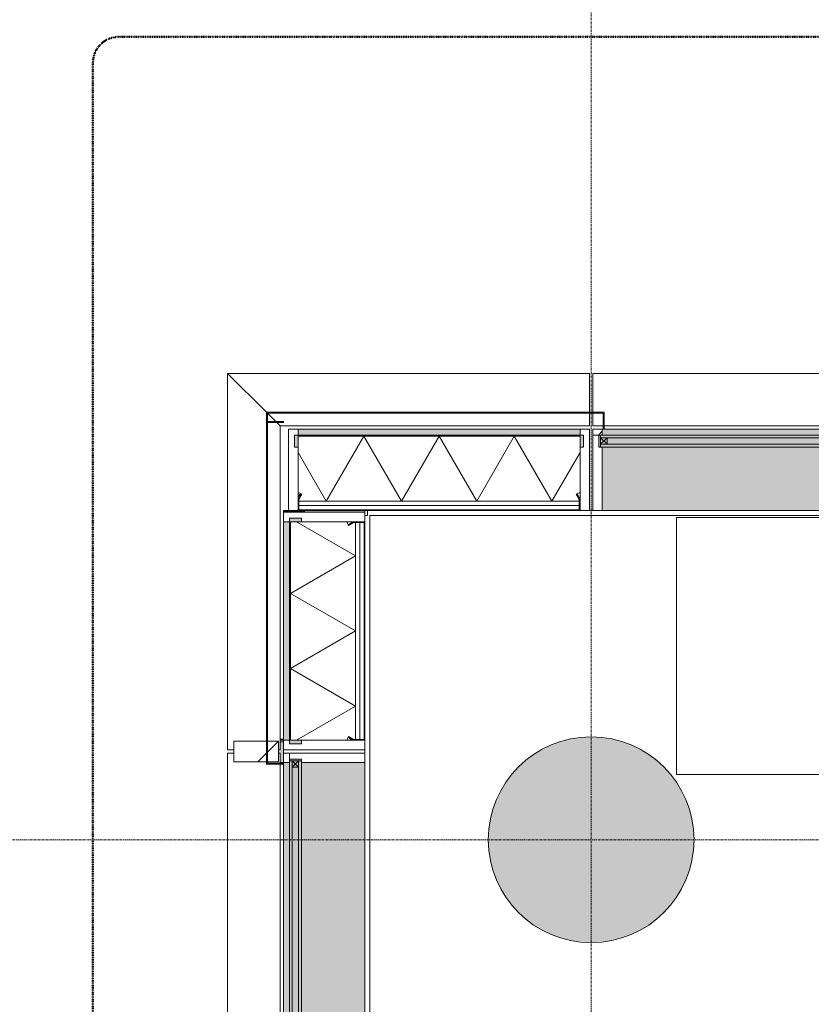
# Model space of a CAD drawing. Header units: millimetres. Extents: x -281 to 121694, y -16481 to 65128.
# Tile 249 of 256: x 8334 to 10642, y 55120 to 57991. Entities that reach past the tile are written whole.
import ezdxf

# ---------------------------------------------------------------- set-up
doc = ezdxf.new("R2010")
doc.units = ezdxf.units.MM
doc.linetypes.add('Grid Line', pattern=[12, 6, -2, 2, -2])
doc.linetypes.add('NLRS_Dash-0_6mm_Space-0_6mm_cpz', pattern=[1.2, 0.6, -0.6])
for name, color, linetype, lineweight in [('A--L$01A__Algemeen', 7, 'Continuous', 5), ('A--L$07A__Stramien', 1, 'Continuous', 5), ('A--L21__Buitenwanden', 3, 'Continuous', 5), ('A--L23__Vloeren', 3, 'Continuous', 5), ('A--L28__Hoofddraagconstructies', 3, 'Continuous', 5), ('A--L3__Afbouw', 2, 'Continuous', 5), ('A--L82__LosseGebruikersInvent', 1, 'Continuous', 5), ('A--LD21__DetailPenFijnHidden', 1, 'Continuous', 5), ('A--LD30__DetailPenMiddel', 3, 'NLRS_Dash-0_6mm_Space-0_6mm_cpz', 5)]:
    doc.layers.add(name, color=color, linetype=linetype, lineweight=lineweight)
pattern_1 = [(315, (-54957.5, 9103), (449.013, 449.013), []), (315, (-54957.5, 8944.25), (898.0256, 0), []), (315, (-54957.5, 9261.75), (898.0256, 0), [])]
pattern_2 = [(225, (10900, 56797), (449.013, -449.013), []), (225, (10741.25, 56797), (6e-14, -898.0256), []), (225, (11058.75, 56797), (6e-14, -898.0256), [])]

# ---------------------------------------------------------------- blocks, each defined once
blk = doc.blocks.new('TBR-B-BWK-C-BES-ARC-R25_rvt-1-L_80_ 13')
at = {"layer": 'A--L28__Hoofddraagconstructies'}
blk.add_hatch(color=21, dxfattribs=at).paths.add_polyline_path([(10000, 55300), (10058.5, 55305.8), (10114.8, 55322.8), (10166.7, 55350.6), (10212.1, 55387.9), (10249.4, 55433.3), (10277.2, 55485.2), (10294.2, 55541.5), (10300, 55600), (10294.2, 55658.5), (10277.2, 55714.8), (10249.4, 55766.7), (10212.1, 55812.1), (10166.7, 55849.4), (10114.8, 55877.2), (10058.5, 55894.2), (10000, 55900), (9941.5, 55894.2), (9885.2, 55877.2), (9833.3, 55849.4), (9787.9, 55812.1), (9750.6, 55766.7), (9722.8, 55714.8), (9705.8, 55658.5), (9700, 55600), (9705.8, 55541.5), (9725, 55481.2), (9750.6, 55433.3), (9787.9, 55387.9), (9833.3, 55350.6), (9885.2, 55322.8), (9941.5, 55305.8)])
at = {"layer": 'A--L28__Hoofddraagconstructies', "color": 241, "lineweight": 18}
for start, end in [(0, 180), (180, 360)]:
    blk.add_arc((10000, 55600), 300, start, end, dxfattribs=at)
blk = doc.blocks.new('Rectangular Mullion - 1332_435 x 60_30min-34469616-L_80_ 13')
at = {"layer": 'A--LD21__DetailPenFijnHidden'}
blk.add_hatch(color=256, dxfattribs=at).paths.add_polyline_path([(30, 237), (-30, 237), (-29.2, 247.1), (-7.5, 247.1), (-7.5, 252), (2.5, 252), (2.5, 247.1), (30, 247.1)])
for p, q in [((-30, 237), (-30, 247.1)), ((30, 247.1), (30, 237))]:
    blk.add_line(p, q, dxfattribs=at)
blk = doc.blocks.new('Rectangular Mullion - 1332_210 x 60_30min-34469572-L_80_ 13')
at = {"layer": 'A--L3__Afbouw'}
for points in [[(9127.2, 56555), (9127.2, 56560), (9103, 56560), (9103, 56555), (9120, 56555)], [(9150.5, 56555), (9163, 56555), (9163, 56560), (9128, 56560), (9128, 56555), (9145.5, 56555)], [(9340, 56555), (9340, 56560), (9163.8, 56560), (9163.8, 56555)]]:
    blk.add_hatch(color=256, dxfattribs=at).paths.add_polyline_path(points)
for p, q in [((9103, 56560), (9118, 56560)), ((9103, 56560), (9103, 56555)), ((9127.2, 56560), (9127.2, 56555)), ((9128, 56560), (9128, 56555)), ((9163, 56560), (9163, 56555)), ((9163.8, 56560), (9163.8, 56555))]:
    blk.add_line(p, q, dxfattribs=at)
blk = doc.blocks.new('NLRS_21_GM_LB_element gevel_gen_cpz - NLRS_21_13_08_elementgevel element_gen_cpz-V190-L_80_ 13')
at = {"layer": 'A--L$01A__Algemeen'}
h = blk.add_hatch(dxfattribs=at)
h.set_pattern_fill('FP_200', color=256, style=0, pattern_type=2)
h.set_pattern_definition(pattern_1)
h.paths.add_polyline_path([(-895, -17), (-867.5, -17), (-867.5, 0), (-895, 0)])
h.paths.add_polyline_path([(-245, 0), (-245, -17), (-185, -17), (-185, 0), (-190, 0)])
h.paths.add_polyline_path([(867.5, 0), (867.5, -17), (895, -17), (895, 0), (872.5, 0)])
for points in [[(-877.5, -52), (-867.5, -51.5), (-867.5, -20), (-245, -20), (-245, -52), (-235, -52), (-235, -17), (-877.5, -17), (-877.5, -20)], [(-185, -237), (867.5, -237), (867.5, -52), (-185, -52)]]:
    blk.add_hatch(color=256, dxfattribs=at).paths.add_polyline_path(points)
h = blk.add_hatch(color=256, dxfattribs=at)
h.paths.add_polyline_path([(-867.5, -17), (-245, -17), (-245, 0), (-867.5, 0)])
h.paths.add_polyline_path([(-185, -17), (867.5, -17), (867.5, 0), (-185, 0)])
h = blk.add_hatch(dxfattribs=at)
h.set_pattern_fill('FP_199', color=256, style=0, pattern_type=2)
h.set_pattern_definition([(315, (-54957.5, 9103), (42.42641, 42.42641), []), (45, (-54957.5, 9103), (-42.42641, 42.42641), [])])
h.paths.add_polyline_path([(-867.5, -185.7), (-866.8, -203.3), (-858.1, -188.2), (-866.8, -185.7)])
h = blk.add_hatch(dxfattribs=at)
h.set_pattern_fill('FP_200', color=256, style=0, pattern_type=2)
h.set_pattern_definition(pattern_1)
h.paths.add_polyline_path([(-867.5, -205.8), (-867.5, -232), (-865.5, -232), (-865.5, -205.8)])
h.paths.add_polyline_path([(-866.8, -203.3), (-865.1, -204.3), (-856.3, -189.2), (-858.1, -188.2)])
h.paths.add_polyline_path([(-862.5, -237), (-250, -237), (-250, -235), (-862.5, -235)])
h.paths.add_polyline_path([(-256.2, -189.2), (-247.4, -204.3), (-245.7, -203.3), (-254.4, -188.2)])
h.paths.add_polyline_path([(-247, -205.8), (-247, -232), (-245, -232), (-245, -205.8)])
for p, q in [((-867.5, 0), (-895, 0)), ((-895, 0), (-895, -17)), ((-867.5, -17), (-867.5, 0)), ((-867.5, 0), (-860, 0)), ((-857, 0), (-245, 0)), ((-185, 0), (-245, 0)), ((-245, 0), (-245, -17)), ((-185, -17), (-185, 0)), ((-185, 0), (-183, 0)), ((-180, 0), (862.5, 0)), ((865.5, 0), (867.5, 0)), ((895, 0), (867.5, 0)), ((867.5, 0), (867.5, -17)), ((895, -17), (895, 0)), ((-877.5, -17), (-895, -17)), ((-895, -17), (-895, -237)), ((-895, -17), (-867.5, -17)), ((-877.5, -52), (-877.5, -17)), ((-245, -17), (-867.5, -17)), ((-245, -20), (-867.5, -20)), ((-867.5, -20), (-867.5, -185.7)), ((-245, -20), (-867.5, -20)), ((-867.5, -20), (-867.5, -185.7)), ((-775.6, -210), (-665.9, -20)), ((-556.2, -210), (-665.9, -20)), ((-556.2, -210), (-446.6, -20)), ((-336.9, -210), (-446.6, -20)), ((-245, -17), (-190, -17)), ((-245, -185.7), (-245, -20)), ((-245, -185.7), (-245, -20)), ((-195, -17), (-235, -17)), ((-235, -17), (-235, -52)), ((-195, -52), (-195, -17)), ((872.5, -17), (895, -17)), ((895, -17), (877.5, -17)), ((877.5, -17), (877.5, -52)), ((895, -237), (895, -17)), ((-867.5, -52), (-877.5, -52)), ((-775.6, -210), (-867.5, -50.9)), ((-336.9, -210), (-245, -50.9)), ((-235, -52), (-245, -52)), ((-190, -52), (-195, -52)), ((-185, -237), (-185, -52)), ((867.5, -52), (867.5, -237)), ((877.5, -52), (872.5, -52)), ((-867.5, -185.7), (-867.5, -204.5)), ((-858.1, -188.2), (-866.8, -203.3)), ((-865.1, -204.3), (-856.3, -189.2)), ((-856.3, -189.2), (-858.1, -188.2)), ((-254.4, -188.2), (-256.2, -189.2)), ((-256.2, -189.2), (-247.4, -204.3)), ((-245.7, -203.3), (-254.4, -188.2)), ((-245, -204.5), (-245, -185.7)), ((-867.5, -204.5), (-867.5, -205.8)), ((-867.5, -204.5), (-867.5, -205.8)), ((-867.5, -205.8), (-867.5, -232)), ((-865.5, -232), (-865.5, -205.8)), ((-865.5, -210), (-247, -210)), ((-865.5, -210), (-247, -210)), ((-865.5, -222.5), (-247, -222.5)), ((-247, -205.8), (-247, -232)), ((-245, -205.8), (-245, -204.5)), ((-245, -205.8), (-245, -204.5)), ((-245, -232), (-245, -205.8)), ((-895, -237), (-867.5, -237)), ((-867.5, -232), (-867.5, -237)), ((-867.5, -237), (-862.5, -237)), ((-250, -235), (-862.5, -235)), ((-862.5, -237), (-250, -237)), ((-250, -237), (-245, -237)), ((-245, -237), (-245, -232)), ((-245, -237), (-185, -237)), ((867.5, -237), (-185, -237)), ((867.5, -237), (895, -237))]:
    blk.add_line(p, q, dxfattribs=at)
for centre, radius, start, end in [((-867.5, -204.5), 18.8, 60, 90), ((-245, -204.5), 18.8, 90, 120), ((-862.5, -205.8), 5, 150, 180), ((-862.5, -205.8), 3, 150, 180), ((-250, -205.8), 3, 0, 30), ((-250, -205.8), 5, 360, 30), ((-862.5, -232), 5, 180, 270), ((-862.5, -232), 3, 180, 270), ((-862.5, -232), 3, 180, 270), ((-250, -232), 3, 270, 360), ((-250, -232), 3, 270, 0), ((-250, -232), 5, 270, 0)]:
    blk.add_arc(centre, radius, start, end, dxfattribs=at)
blk = doc.blocks.new('1332_elementgevel element zonder glas - NLRS_21_13_08_GM_elementgevel element zonder glas_gen_cpz-65367696-L_80_ 13')
at = {"layer": 'A--L$01A__Algemeen'}
for points in [[(-328.7, -17), (-328.7, -52), (-318.7, -52), (-318.7, -20), (318.7, -20), (318.7, -52), (328.7, -52), (328.7, -17), (-318.7, -17)], [(-318.7, -17), (318.7, -17), (318.7, 0), (-318.7, 0)]]:
    blk.add_hatch(color=256, dxfattribs=at).paths.add_polyline_path(points)
h = blk.add_hatch(dxfattribs=at)
h.set_pattern_fill('FP_211', color=256, style=0, pattern_type=2)
h.set_pattern_definition([(315, (-56208.75, 9103), (42.42641, 42.42641), []), (45, (-56208.75, 9103), (-42.42641, 42.42641), [])])
h.paths.add_polyline_path([(-318.7, -185.7), (-318.1, -203.3), (-309.3, -188.2), (-318.1, -185.7)])
h = blk.add_hatch(dxfattribs=at)
h.set_pattern_fill('FP_212', color=256, style=0, pattern_type=2)
h.set_pattern_definition([(315, (-56208.75, 9103), (449.013, 449.013), []), (315, (-56208.75, 8944.25), (898.0256, 0), []), (315, (-56208.75, 9261.75), (898.0256, 0), [])])
h.paths.add_polyline_path([(-318.7, -205.8), (-318.7, -232), (-316.7, -232), (-316.7, -205.8)])
h.paths.add_polyline_path([(-318.1, -203.3), (-316.3, -204.3), (-307.6, -189.2), (-309.3, -188.2)])
h.paths.add_polyline_path([(-313.7, -237), (313.7, -237), (313.7, -235), (-313.7, -235)])
h.paths.add_polyline_path([(307.6, -189.2), (316.3, -204.3), (318.1, -203.3), (309.3, -188.2)])
h.paths.add_polyline_path([(316.7, -232), (318.7, -232), (318.7, -205.8), (316.7, -205.8)])
for p, q in [((-318.7, 0), (-346.2, 0)), ((-318.7, -17), (-318.7, 0)), ((346.2, 0), (318.7, 0)), ((318.7, 0), (318.7, -17)), ((-346.2, 0), (-346.2, -237)), ((-328.7, -52), (-328.7, -17)), ((-328.7, -17), (-318.7, -17)), ((318.7, 0), (-318.7, 0)), ((-318.7, -17), (318.7, -17)), ((318.7, -20), (-318.7, -20)), ((-318.7, -20), (-318.7, -185.7)), ((318.7, -20), (-318.7, -20)), ((-318.7, -20), (-318.7, -185.7)), ((-219.4, -210), (-109.7, -20)), ((0, -210), (-109.7, -20)), ((0, -210), (109.7, -20)), ((219.4, -210), (109.7, -20)), ((318.7, -17), (328.7, -17)), ((318.7, -185.7), (318.7, -20)), ((318.7, -185.7), (318.7, -20)), ((328.7, -17), (328.7, -52)), ((346.2, -237), (346.2, 0)), ((-318.7, -52), (-328.7, -52)), ((-219.4, -210), (-318.7, -37.9)), ((219.4, -210), (318.7, -37.9)), ((328.7, -52), (318.7, -52)), ((-318.7, -185.7), (-318.7, -204.5)), ((-309.3, -188.2), (-318.1, -203.3)), ((-316.3, -204.3), (-307.6, -189.2)), ((-307.6, -189.2), (-309.3, -188.2)), ((309.3, -188.2), (307.6, -189.2)), ((307.6, -189.2), (316.3, -204.3)), ((318.1, -203.3), (309.3, -188.2)), ((318.7, -204.5), (318.7, -185.7)), ((-318.7, -204.5), (-318.7, -205.8)), ((-318.7, -204.5), (-318.7, -205.8)), ((-318.7, -205.8), (-318.7, -232)), ((-316.7, -232), (-316.7, -205.8)), ((-316.7, -210), (316.7, -210)), ((-316.7, -210), (316.7, -210)), ((-316.7, -222.5), (316.7, -222.5)), ((316.7, -205.8), (316.7, -232)), ((318.7, -205.8), (318.7, -204.5)), ((318.7, -205.8), (318.7, -204.5)), ((318.7, -232), (318.7, -205.8)), ((-346.2, -237), (-318.7, -237)), ((-318.7, -232), (-318.7, -237)), ((-318.7, -237), (-313.7, -237)), ((313.7, -235), (-313.7, -235)), ((-313.7, -237), (313.7, -237)), ((313.7, -237), (318.7, -237)), ((318.7, -237), (318.7, -232)), ((318.7, -237), (346.2, -237))]:
    blk.add_line(p, q, dxfattribs=at)
for centre, radius, start, end in [((-318.7, -204.5), 18.8, 60, 90), ((318.7, -204.5), 18.8, 90, 120), ((-313.7, -205.8), 5, 150, 180), ((-313.7, -205.8), 3, 150, 180), ((313.7, -205.8), 3, 0, 30), ((313.7, -205.8), 5, 360, 30), ((-313.7, -232), 5, 180, 270), ((-313.7, -232), 3, 180, 270), ((-313.7, -232), 3, 180, 270), ((313.7, -232), 3, 270, 360), ((313.7, -232), 3, 270, 0), ((313.7, -232), 5, 270, 0)]:
    blk.add_arc(centre, radius, start, end, dxfattribs=at)
blk = doc.blocks.new('NLRS_41_GM_LB_zetwerk gevel_gen_cpz - NLRS_41_12_05_GM_zetwerk gevel_gen_cpz-61905042-L_80_ 13')
at = {"layer": 'A--L$01A__Algemeen'}
for p, q in [((457.25, 50), (-542.25, 50)), ((-542.25, 50), (-542.25, 0)), ((-539.25, 0), (-539.25, 47)), ((-539.25, 47), (454.25, 47)), ((454.25, 47), (454.25, 0)), ((457.25, 0), (457.25, 50)), ((-542.25, 0), (-539.25, 0)), ((454.25, 0), (457.25, 0))]:
    blk.add_line(p, q, dxfattribs=at)
blk = doc.blocks.new('NLRS_41_GM_LB_vin gevel_gen_cpz - 41_12_XX_vin gevel-V198-L_80_ 13')
at = {"layer": 'A--L$01A__Algemeen'}
h = blk.add_hatch(dxfattribs=at)
h.set_pattern_fill('FP_213', color=256, style=0, pattern_type=2)
h.set_pattern_definition([(315, (-55857.5, 9103), (449.013, 449.013), []), (315, (-55857.5, 8944.25), (898.0256, 0), []), (315, (-55857.5, 9261.75), (898.0256, 0), [])])
h.paths.add_polyline_path([(-30, 145), (-30, 15), (30, 15), (30, 145)])
for p, q in [((30, 145), (-30, 145)), ((-30, 145), (-30, 15)), ((30, 15), (30, 145)), ((-30, 15), (30, 15))]:
    blk.add_line(p, q, dxfattribs=at)
blk = doc.blocks.new('CSWK_double-triple glass panel - CSWK_double-triple glass panel-55889924-L_80_ 13')
at = {"layer": 'A--L$01A__Algemeen'}
for points in [[(-531.25, 100), (-531.25, 92), (531.25, 92), (531.25, 100), (-518.79, 100)], [(-531.25, 73), (-531.25, 65), (531.25, 65), (531.25, 73), (-518.79, 73)]]:
    blk.add_hatch(color=256, dxfattribs=at).paths.add_polyline_path(points)
at = {"layer": 'A--L82__LosseGebruikersInvent'}
blk.add_hatch(color=256, dxfattribs=at).paths.add_polyline_path([(-536.25, 100), (-536.25, 65), (-531.25, 65), (-531.25, 73), (531.25, 73), (531.25, 65), (536.25, 65), (536.25, 100), (531.25, 100), (531.25, 92), (-531.25, 92), (-531.25, 100)])
at = {"layer": 'A--L$01A__Algemeen'}
for p, q in [((531.25, 100), (-531.25, 100)), ((-531.25, 100), (-531.25, 92)), ((-531.25, 92), (531.25, 92)), ((-531.25, 92), (-512.25, 92)), ((-531.25, 73), (-531.25, 92)), ((-531.25, 92), (-512.25, 73)), ((-512.25, 92), (-531.25, 73)), ((-512.25, 92), (-512.25, 73)), ((512.25, 92), (531.25, 92)), ((512.25, 73), (512.25, 92)), ((512.25, 92), (531.25, 73)), ((531.25, 92), (512.25, 73)), ((531.25, 92), (531.25, 100)), ((531.25, 92), (531.25, 73)), ((531.25, 73), (-531.25, 73)), ((-531.25, 73), (-531.25, 65)), ((-512.25, 73), (-531.25, 73)), ((-531.25, 65), (531.25, 65)), ((531.25, 73), (512.25, 73)), ((531.25, 65), (531.25, 73))]:
    blk.add_line(p, q, dxfattribs=at)
blk = doc.blocks.new('NLRS_82_FU_UN_lab en spoel tafels_gen_kad - labtafel zonder onderkast dxbxh 750x1800x950-49225046-L_80_ 13')
at = {"layer": 'A--L$01A__Algemeen'}
for p, q in [((900, 262.7), (-900, 262.7)), ((-900, 262.7), (-900, -487.3)), ((900, -487.3), (900, 262.7)), ((-900, -487.3), (900, -487.3))]:
    blk.add_line(p, q, dxfattribs=at)
blk = doc.blocks.new('Rectangular Mullion - gevelband kader-64324184-L_80_ 13')
at = {"layer": 'A--L3__Afbouw'}
for p, q in [((8939.9, 56960), (9994.9, 56960)), ((8939.9, 56960), (9052.9, 56847)), ((9994.9, 56960), (9994.9, 56846.9)), ((9055.9, 56844), (9080.4, 56819.5)), ((9994.9, 56844), (9994.9, 56807)), ((9083.4, 56816.5), (9092.9, 56807)), ((9994.9, 56807), (9092.9, 56807))]:
    blk.add_line(p, q, dxfattribs=at)
blk = doc.blocks.new('Rectangular Mullion - gevelband kader-V347-L_80_ 13')
at = {"layer": 'A--L3__Afbouw'}
for p, q in [((8939.9, 55852.5), (8958, 55852.5)), ((8939.9, 54062.5), (8939.9, 55852.5)), ((9088, 55852.5), (9092.9, 55852.5)), ((9092.9, 55852.5), (9092.9, 55823)), ((9092.9, 55820), (9092.9, 54777.5)), ((9092.9, 54774.5), (9092.9, 54100.5)), ((9092.9, 54097.5), (9092.9, 54062.5)), ((8958, 54062.5), (8939.9, 54062.5)), ((9092.9, 54062.5), (9088, 54062.5))]:
    blk.add_line(p, q, dxfattribs=at)
blk = doc.blocks.new('Rectangular Mullion - gevelband kader-64324185-L_80_ 13')
at = {"layer": 'A--L3__Afbouw'}
for p, q in [((9053, 56846.9), (8939.9, 56960)), ((8939.9, 55862.5), (8939.9, 56960)), ((9080.4, 56819.5), (9056, 56843.9)), ((9092.9, 56807), (9083.4, 56816.5)), ((9092.9, 56807), (9092.9, 55862.5)), ((8958, 55862.5), (8939.9, 55862.5)), ((9092.9, 55862.5), (9088, 55862.5))]:
    blk.add_line(p, q, dxfattribs=at)
blk = doc.blocks.new('NLRS_21_GM_LB_element gevel_gen_cpz - NLRS_21_13_08_elementgevel element_gen_cpz-V566-L_80_ 13')
at = {"layer": 'A--L$01A__Algemeen'}
h = blk.add_hatch(dxfattribs=at)
h.set_pattern_fill('FP_361', color=256, style=0, pattern_type=2)
h.set_pattern_definition(pattern_2)
h.paths.add_polyline_path([(-250, 237), (-862.5, 237), (-862.5, 235), (-250, 235)])
h.paths.add_polyline_path([(-247, 232), (-247, 205.8), (-245, 205.8), (-245, 232)])
h.paths.add_polyline_path([(-867.5, 232), (-867.5, 205.8), (-865.5, 205.8), (-865.5, 232)])
h.paths.add_polyline_path([(-865.1, 204.3), (-866.8, 203.3), (-858.1, 188.2), (-856.3, 189.2)])
h.paths.add_polyline_path([(-247.4, 204.3), (-256.2, 189.2), (-254.4, 188.2), (-245.7, 203.3)])
for points in [[(801.7, 237), (-185, 237), (-185, 52), (867.5, 52), (867.5, 237)], [(-877.5, 52), (-877.5, 17), (-235, 17), (-235, 52), (-245, 52), (-245, 20), (-867.5, 20), (-867.5, 52)]]:
    blk.add_hatch(color=256, dxfattribs=at).paths.add_polyline_path(points)
h = blk.add_hatch(dxfattribs=at)
h.set_pattern_fill('FP_361', color=256, style=0, pattern_type=2)
h.set_pattern_definition(pattern_2)
h.paths.add_polyline_path([(867.5, 17), (867.5, 0), (895, 0), (895, 17), (872.5, 17)])
h.paths.add_polyline_path([(-185, 17), (-245, 17), (-245, 0), (-185, 0)])
h.paths.add_polyline_path([(-867.5, 17), (-895, 17), (-895, 0), (-867.5, 0)])
h = blk.add_hatch(color=256, dxfattribs=at)
h.paths.add_polyline_path([(867.5, 17), (-185, 17), (-185, 0), (867.5, 0)])
h.paths.add_polyline_path([(-245, 17), (-867.5, 17), (-867.5, 0), (-245, 0)])
for p, q in [((-867.5, 237), (-895, 237)), ((-895, 237), (-895, 17)), ((-862.5, 237), (-867.5, 237)), ((-867.5, 237), (-867.5, 232)), ((-867.5, 232), (-867.5, 205.8)), ((-865.5, 205.8), (-865.5, 232)), ((-250, 237), (-862.5, 237)), ((-862.5, 235), (-250, 235)), ((-245, 237), (-250, 237)), ((-247, 232), (-247, 205.8)), ((-245, 232), (-245, 237)), ((-185, 237), (-245, 237)), ((-245, 205.8), (-245, 232)), ((-185, 52), (-185, 237)), ((-185, 237), (867.5, 237)), ((895, 237), (867.5, 237)), ((867.5, 237), (867.5, 52)), ((895, 17), (895, 237)), ((-775.6, 210), (-867.5, 50.9)), ((-867.5, 205.8), (-867.5, 204.5)), ((-867.5, 204.5), (-867.5, 205.8)), ((-867.5, 204.5), (-867.5, 185.7)), ((-866.8, 203.3), (-858.1, 188.2)), ((-247, 222.5), (-865.5, 222.5)), ((-247, 210), (-865.5, 210)), ((-865.5, 210), (-247, 210)), ((-856.3, 189.2), (-865.1, 204.3)), ((-775.6, 210), (-665.9, 20)), ((-556.2, 210), (-665.9, 20)), ((-556.2, 210), (-446.6, 20)), ((-336.9, 210), (-446.6, 20)), ((-336.9, 210), (-245, 50.9)), ((-247.4, 204.3), (-256.2, 189.2)), ((-254.4, 188.2), (-245.7, 203.3)), ((-245, 204.5), (-245, 205.8)), ((-245, 205.8), (-245, 204.5)), ((-245, 185.7), (-245, 204.5)), ((-867.5, 185.7), (-867.5, 20)), ((-867.5, 20), (-867.5, 185.7)), ((-858.1, 188.2), (-856.3, 189.2)), ((-256.2, 189.2), (-254.4, 188.2)), ((-245, 20), (-245, 185.7)), ((-245, 185.7), (-245, 20)), ((-877.5, 52), (-867.5, 52)), ((-877.5, 17), (-877.5, 52)), ((-245, 52), (-235, 52)), ((-235, 52), (-235, 17)), ((-195, 17), (-195, 52)), ((-195, 52), (-190, 52)), ((872.5, 52), (877.5, 52)), ((877.5, 52), (877.5, 17)), ((-895, 17), (-877.5, 17)), ((-867.5, 17), (-895, 17)), ((-895, 17), (-895, 0)), ((-895, 0), (-867.5, 0)), ((-867.5, 20), (-245, 20)), ((-245, 20), (-867.5, 20)), ((-867.5, 0), (-867.5, 17)), ((-867.5, 17), (-245, 17)), ((-258, 0), (-867.5, 0)), ((-245, 0), (-255, 0)), ((-190, 17), (-245, 17)), ((-245, 17), (-245, 0)), ((-245, 0), (-185, 0)), ((-235, 17), (-195, 17)), ((-185, 0), (-185, 17)), ((862.5, 0), (-185, 0)), ((867.5, 0), (865.5, 0)), ((867.5, 17), (867.5, 0)), ((867.5, 0), (895, 0)), ((895, 17), (872.5, 17)), ((877.5, 17), (895, 17)), ((895, 0), (895, 17))]:
    blk.add_line(p, q, dxfattribs=at)
for centre, radius, start, end in [((-862.5, 232), 5, 90, 180), ((-862.5, 232), 3, 90, 180), ((-862.5, 232), 3, 90, 180), ((-250, 232), 5, 0, 90), ((-250, 232), 3, 0, 90), ((-250, 232), 3, 360, 90), ((-862.5, 205.8), 5, 180, 210), ((-862.5, 205.8), 3, 180, 210), ((-250, 205.8), 3, 330, 360), ((-250, 205.8), 5, 330, 0), ((-867.5, 204.5), 18.8, 270, 300), ((-245, 204.5), 18.8, 240, 270)]:
    blk.add_arc(centre, radius, start, end, dxfattribs=at)
blk = doc.blocks.new('CSWK_double-triple glass panel - CSWK_double-triple glass panel-55895760-L_80_ 13')
at = {"layer": 'A--L$01A__Algemeen'}
for points in [[(20.3, -65), (-531.3, -65), (-531.3, -73), (531.2, -73), (531.2, -65), (393.7, -65)], [(20.3, -92), (-531.3, -92), (-531.3, -100), (531.2, -100), (531.2, -92), (393.7, -92)]]:
    blk.add_hatch(color=256, dxfattribs=at).paths.add_polyline_path(points)
at = {"layer": 'A--L82__LosseGebruikersInvent'}
blk.add_hatch(color=256, dxfattribs=at).paths.add_polyline_path([(531.2, -65), (531.2, -73), (-531.3, -73), (-531.3, -65), (-536.3, -65), (-536.3, -100), (-531.3, -100), (-531.3, -92), (531.2, -92), (531.2, -100), (536.2, -100), (536.2, -65)])
at = {"layer": 'A--L$01A__Algemeen'}
for p, q in [((-531.3, -65), (531.2, -65)), ((-531.3, -73), (-531.3, -65)), ((531.2, -73), (-531.3, -73)), ((-531.3, -73), (-531.3, -92)), ((-512.3, -73), (-531.3, -73)), ((-531.3, -92), (-512.3, -73)), ((-512.3, -92), (-531.3, -73)), ((-512.3, -92), (-512.3, -73)), ((512.2, -73), (512.2, -92)), ((531.2, -73), (512.2, -73)), ((512.2, -92), (531.2, -73)), ((531.2, -92), (512.2, -73)), ((531.2, -65), (531.2, -73)), ((531.2, -92), (531.2, -73)), ((-531.3, -92), (531.2, -92)), ((-531.3, -100), (-531.3, -92)), ((-531.3, -92), (-512.3, -92)), ((531.2, -100), (-531.3, -100)), ((512.2, -92), (531.2, -92)), ((531.2, -92), (531.2, -100))]:
    blk.add_line(p, q, dxfattribs=at)
blk = doc.blocks.new('1332_elementgevel element zonder glas - NLRS_21_13_08_GM_elementgevel element zonder glas_gen_cpz-62023497-L_80_ 13')
at = {"layer": 'A--L$01A__Algemeen'}
h = blk.add_hatch(dxfattribs=at)
h.set_pattern_fill('FP_364', color=256, style=0, pattern_type=2)
h.set_pattern_definition([(225, (9556.5, 56797), (449.013, -449.013), []), (225, (9397.75, 56797), (6e-14, -898.0256), []), (225, (9715.25, 56797), (6e-14, -898.0256), [])])
h.paths.add_polyline_path([(406, 237), (-406, 237), (-406, 235), (406, 235)])
h.paths.add_polyline_path([(409, 232), (409, 205.8), (411, 205.8), (411, 232)])
h.paths.add_polyline_path([(-409, 232), (-411, 232), (-411, 205.8), (-409, 205.8), (-409, 210.7)])
h.paths.add_polyline_path([(-408.6, 204.3), (-410.3, 203.3), (-401.6, 188.2), (-399.8, 189.2)])
h.paths.add_polyline_path([(408.6, 204.3), (399.8, 189.2), (401.6, 188.2), (410.3, 203.3)])
h = blk.add_hatch(dxfattribs=at)
h.set_pattern_fill('FP_363', color=256, style=0, pattern_type=2)
h.set_pattern_definition([(225, (9556.5, 56797), (42.42641, -42.42641), []), (315, (9556.5, 56797), (42.42641, 42.42641), [])])
h.paths.add_polyline_path([(411, 204.5), (401.6, 188.2), (410.3, 185.7), (411, 185.7)])
for points in [[(421, 52), (411, 52), (411, 20), (-411, 20), (-411, 52), (-421, 52), (-421, 17), (421, 17), (421, 20)], [(-411, 17), (-411, 0), (411, 0), (411, 17), (-168.5, 17)]]:
    blk.add_hatch(color=256, dxfattribs=at).paths.add_polyline_path(points)
for p, q in [((-438.5, 237), (-438.5, 0)), ((-411, 237), (-438.5, 237)), ((-406, 237), (-411, 237)), ((-411, 237), (-411, 232)), ((-411, 232), (-411, 205.8)), ((-409, 205.8), (-409, 232)), ((406, 237), (-406, 237)), ((-406, 235), (406, 235)), ((411, 237), (406, 237)), ((409, 232), (409, 205.8)), ((411, 232), (411, 237)), ((438.5, 237), (411, 237)), ((411, 205.8), (411, 232)), ((438.5, 0), (438.5, 237)), ((-329.1, 210), (-411, 68.1)), ((-411, 205.8), (-411, 204.5)), ((-411, 204.5), (-411, 205.8)), ((-411, 204.5), (-411, 185.7)), ((-410.3, 203.3), (-401.6, 188.2)), ((409, 222.5), (-409, 222.5)), ((409, 210), (-409, 210)), ((-409, 210), (409, 210)), ((-399.8, 189.2), (-408.6, 204.3)), ((-329.1, 210), (-219.4, 20)), ((-109.7, 210), (-219.4, 20)), ((-109.7, 210), (0, 20)), ((109.7, 210), (0, 20)), ((109.7, 210), (219.4, 20)), ((329.1, 210), (219.4, 20)), ((329.1, 210), (411, 68.1)), ((408.6, 204.3), (399.8, 189.2)), ((401.6, 188.2), (410.3, 203.3)), ((411, 204.5), (411, 205.8)), ((411, 205.8), (411, 204.5)), ((411, 185.7), (411, 204.5)), ((-411, 185.7), (-411, 20)), ((-411, 20), (-411, 185.7)), ((-401.6, 188.2), (-399.8, 189.2)), ((399.8, 189.2), (401.6, 188.2)), ((411, 20), (411, 185.7)), ((411, 185.7), (411, 20)), ((-421, 17), (-421, 52)), ((-421, 52), (-411, 52)), ((411, 52), (421, 52)), ((421, 52), (421, 17)), ((-438.5, 0), (-411, 0)), ((-411, 17), (-421, 17)), ((-411, 20), (411, 20)), ((411, 20), (-411, 20)), ((-411, 0), (-411, 17)), ((411, 17), (-411, 17)), ((-411, 0), (411, 0)), ((421, 17), (411, 17)), ((411, 17), (411, 0)), ((411, 0), (438.5, 0))]:
    blk.add_line(p, q, dxfattribs=at)
for centre, radius, start, end in [((-406, 232), 5, 90, 180), ((-406, 232), 3, 90, 180), ((-406, 232), 3, 90, 180), ((406, 232), 5, 360, 90), ((406, 232), 3, 0, 90), ((406, 232), 3, 360, 90), ((-406, 205.8), 5, 180, 210), ((-406, 205.8), 3, 180, 210), ((406, 205.8), 3, 330, 0), ((406, 205.8), 5, 330, 0), ((-411, 204.5), 18.8, 270, 300), ((411, 204.5), 18.8, 240, 270)]:
    blk.add_arc(centre, radius, start, end, dxfattribs=at)
blk = doc.blocks.new('NLRS_41_GM_LB_zetwerk gevel_gen_cpz - NLRS_41_12_05_GM_zetwerk gevel_gen_cpz-62023067-L_80_ 13')
at = {"layer": 'A--L$01A__Algemeen'}
for p, q in [((-531.75, 0), (-534.75, 0)), ((-534.75, 0), (-534.75, -50)), ((-531.75, -47), (-531.75, 0)), ((449.75, 0), (446.75, 0)), ((446.75, 0), (446.75, -47)), ((449.75, -50), (449.75, 0)), ((-534.75, -50), (449.75, -50)), ((446.75, -47), (-531.75, -47))]:
    blk.add_line(p, q, dxfattribs=at)
blk = doc.blocks.new('Rectangular Mullion - gevelband kader-V636-L_80_ 13')
at = {"layer": 'A--L3__Afbouw'}
for p, q in [((10004.9, 56846.9), (10004.9, 56960)), ((10004.9, 56960), (11794.9, 56960)), ((11794.9, 56960), (11794.9, 56846.8)), ((10004.9, 56807), (10004.9, 56844)), ((11794.9, 56844), (11794.9, 56807)), ((10034.5, 56807), (10004.9, 56807)), ((11155, 56807), (10037.5, 56807)), ((11794.9, 56807), (11158, 56807))]:
    blk.add_line(p, q, dxfattribs=at)
blk = doc.blocks.new('zetwerk - NLRS_41_12_05_GM_zetwerk gevel_gen_cpz-73491850-L_80_ 13')
at = {"layer": 'A--LD21__DetailPenFijnHidden'}
blk.add_hatch(color=256, dxfattribs=at).paths.add_polyline_path([(302.5, -10.1), (302.5, 0), (299.5, 0), (299.5, -10.1), (301.9, -10.1)])
for p, q in [((299.5, 0), (299.5, -10.1)), ((302.5, -10.1), (302.5, 0))]:
    blk.add_line(p, q, dxfattribs=at)

msp = doc.modelspace()

# ---------------------------------------------------------------- linework, layer by layer
at = {"layer": 'A--L$01A__Algemeen', "linetype": 'NLRS_Dash-0_6mm_Space-0_6mm_cpz', "lineweight": 50}
for p, q in [((33332.7, 57941.2), (8622.5, 57941.2)), ((8547.5, 57866.2), (8547.5, 8015.6))]:
    msp.add_line(p, q, dxfattribs=at)
msp.add_arc((8622.5, 57866.2), 75, 90, 180, dxfattribs=at)
at = {"layer": 'A--L$07A__Stramien', "linetype": 'Grid Line'}
for p, q in [((10000, 64428.4), (10000, 5044.8)), ((100373, 55600), (-281.1, 55600))]:
    msp.add_line(p, q, dxfattribs=at)
at = {"layer": 'A--L21__Buitenwanden'}
for p, q in [((9347.5, 56545), (9340, 56545)), ((9347.5, 56560), (9347.5, 56545)), ((25485, 56545), (9355, 56545)), ((9355, 56545), (9355, 9055)), ((9995, 56560), (10005, 56560)), ((10032.5, 56560), (11085, 56560)), ((9103, 55852.5), (9103, 55862.5)), ((9340, 55852.5), (9340, 55862.5)), ((9340, 54772.5), (9340, 55825))]:
    msp.add_line(p, q, dxfattribs=at)
at = {"layer": 'A--L23__Vloeren', "color": 7}
msp.add_line((9340, 56560), (9340, 56555), dxfattribs=at)
at = {"layer": 'A--LD30__DetailPenMiddel'}
msp.add_line((9340, 56555), (9340, 56560), dxfattribs=at)

# ---------------------------------------------------------------- block references
at = {"lineweight": 5}
msp.add_blockref('TBR-B-BWK-C-BES-ARC-R25_rvt-1-L_80_ 13', (0, 0), dxfattribs=at)
at = {"layer": 'A--L$01A__Algemeen'}
for name, p, rotation in [('NLRS_41_GM_LB_zetwerk gevel_gen_cpz - NLRS_41_12_05_GM_zetwerk gevel_gen_cpz-62023067-L_80_ 13', (9502.8, 56797), 180), ('NLRS_41_GM_LB_zetwerk gevel_gen_cpz - NLRS_41_12_05_GM_zetwerk gevel_gen_cpz-61905042-L_80_ 13', (9103, 56362.3), 89.99999999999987), ('1332_elementgevel element zonder glas - NLRS_21_13_08_GM_elementgevel element zonder glas_gen_cpz-62023497-L_80_ 13', (9556.5, 56797), 180), ('NLRS_21_GM_LB_element gevel_gen_cpz - NLRS_21_13_08_elementgevel element_gen_cpz-V566-L_80_ 13', (10900, 56797), 180), ('CSWK_double-triple glass panel - CSWK_double-triple glass panel-55895760-L_80_ 13', (10558.8, 56680), 180), ('1332_elementgevel element zonder glas - NLRS_21_13_08_GM_elementgevel element zonder glas_gen_cpz-65367696-L_80_ 13', (9103, 56208.7), 89.99999999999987), ('NLRS_41_GM_LB_vin gevel_gen_cpz - 41_12_XX_vin gevel-V198-L_80_ 13', (9103, 55857.5), 89.99999999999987), ('NLRS_21_GM_LB_element gevel_gen_cpz - NLRS_21_13_08_elementgevel element_gen_cpz-V190-L_80_ 13', (9103, 54957.5), 89.99999999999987), ('CSWK_double-triple glass panel - CSWK_double-triple glass panel-55889924-L_80_ 13', (9220, 55298.8), 89.99999999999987)]:
    msp.add_blockref(name, p, dxfattribs=dict(at, rotation=rotation))
at = {"layer": 'A--L3__Afbouw'}
for name in ['Rectangular Mullion - gevelband kader-64324184-L_80_ 13', 'Rectangular Mullion - gevelband kader-64324185-L_80_ 13', 'Rectangular Mullion - gevelband kader-V636-L_80_ 13', 'Rectangular Mullion - 1332_210 x 60_30min-34469572-L_80_ 13', 'Rectangular Mullion - gevelband kader-V347-L_80_ 13']:
    msp.add_blockref(name, (0, 0), dxfattribs=at)
at = {"layer": 'A--L82__LosseGebruikersInvent'}
msp.add_blockref('NLRS_82_FU_UN_lab en spoel tafels_gen_kad - labtafel zonder onderkast dxbxh 750x1800x950-49225046-L_80_ 13', (11149, 56277.3), dxfattribs=at)
at = {"layer": 'A--LD21__DetailPenFijnHidden', "extrusion": (0, 0, -1), "rotation": 270.0000000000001}
msp.add_blockref('Rectangular Mullion - 1332_435 x 60_30min-34469616-L_80_ 13', (-9340, 55855), dxfattribs=at)
at = {"layer": 'A--LD21__DetailPenFijnHidden', "rotation": 269.9999999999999}
msp.add_blockref('zetwerk - NLRS_41_12_05_GM_zetwerk gevel_gen_cpz-73491850-L_80_ 13', (9103, 56192.5), dxfattribs=at)

doc.saveas('drawing.dxf')
